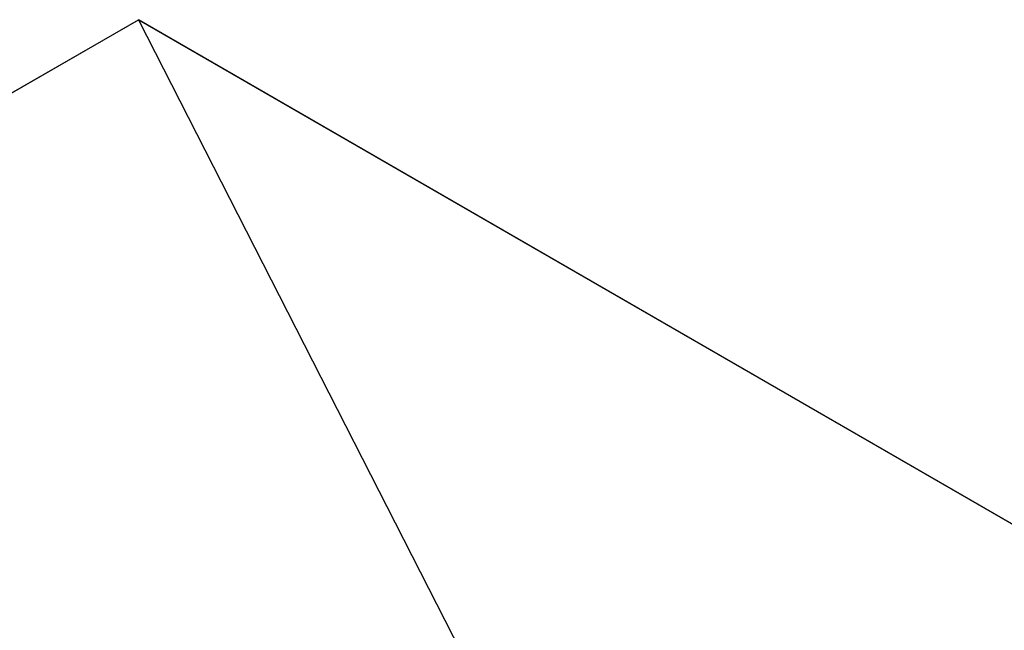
# Model space of a CAD drawing. Header units: millimetres. Extents: x -21336 to 21336, y -500 to 5820.
# Tile 16 of 26: x 2984 to 3368, y 2038 to 2276. Entities that reach past the tile are written whole.
import ezdxf

# ---------------------------------------------------------------- set-up
doc = ezdxf.new("R2010")
doc.units = ezdxf.units.MM
doc.header["$LTSCALE"] = 20
doc.layers.add('_Sichtbarkanten', color=7, linetype='Continuous', lineweight=25)

msp = doc.modelspace()

# ---------------------------------------------------------------- linework, layer by layer
at = {"layer": '_Sichtbarkanten'}
for p, q in [((3030.17, 2276.48), (2608.1, 2032.79)), ((2608.11, 2032.8), (3030.16, 2276.47)), ((3030.16, 2276.47), (3775.51, 1846.14)), ((3030.16, 2276.47), (3191.81, 1959.46)), ((3775.53, 1846.14), (3030.17, 2276.48))]:
    msp.add_line(p, q, dxfattribs=at)

doc.saveas('drawing.dxf')
